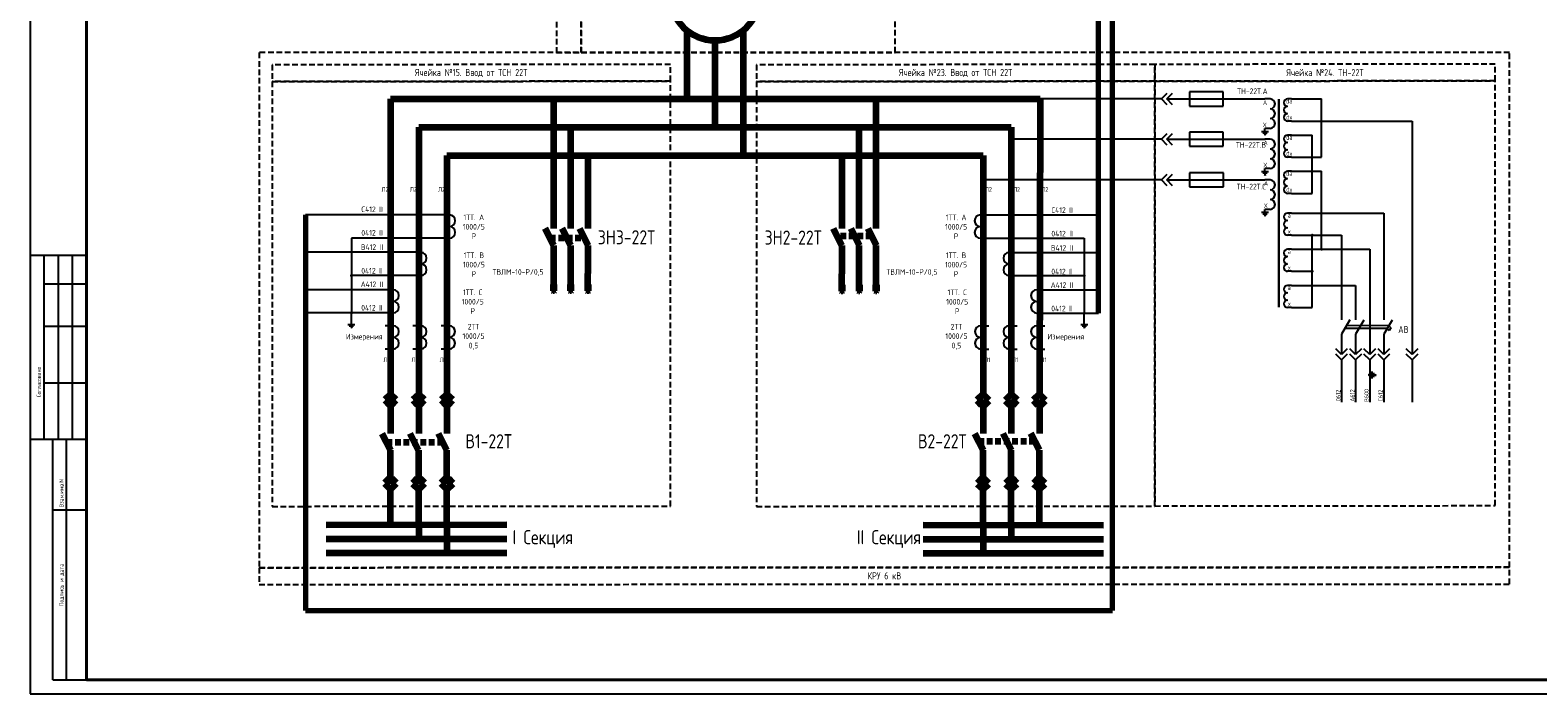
# Model space of a CAD drawing. Header units: millimetres. Extents: x 616 to 6446, y 2590 to 5711.
# Tile 2 of 50: x 1488 to 2022, y 3305 to 3540. Entities that reach past the tile are written whole.
import ezdxf

# ---------------------------------------------------------------- set-up
doc = ezdxf.new("R2010")
doc.units = ezdxf.units.MM
doc.linetypes.add('JIS_02_2.0', pattern=[3, 2, -1])
doc.styles.add('SIMPLEX', font='GOST.ttf', dxfattribs={"height": 5})

msp = doc.modelspace()

# ---------------------------------------------------------------- linework, layer by layer
at = {"lineweight": -2}
for p, q in [((1487.89, 3899.35), (1487.89, 3305.35)), ((1487.89, 3305.35), (2328.89, 3305.35))]:
    msp.add_line(p, q, dxfattribs=at)
at = {"lineweight": 40}
for p, q in [((1507.89, 3894.35), (1507.89, 3310.35)), ((1507.89, 3310.35), (2323.89, 3310.35))]:
    msp.add_line(p, q, dxfattribs=at)
at = {"lineweight": 70}
for p, q in [((1871.47, 3334.83), (1871.47, 3786.81)), ((1866.47, 3440.2), (1866.47, 3744.45)), ((1585.48, 3474.95), (1585.48, 3334.83)), ((1585.48, 3334.83), (1871.47, 3334.83))]:
    msp.add_line(p, q, dxfattribs=at)
at = {"color": 2, "lineweight": 100}
for p, q in [((1720.58, 3540.27), (1720.58, 3516.04)), ((1615.58, 3516.07), (1845.86, 3516.01)), ((1615.58, 3516.07), (1615.61, 3411.49)), ((1673.46, 3506.6), (1673.46, 3516.04)), ((1787.71, 3506.59), (1787.71, 3516.03)), ((1845.86, 3516.01), (1845.56, 3411.48)), ((1673.46, 3496.6), (1673.46, 3505.49)), ((1787.71, 3496.59), (1787.71, 3505.48)), ((1673.46, 3470.14), (1673.46, 3495.49)), ((1787.71, 3470.13), (1787.71, 3495.48)), ((1673.46, 3464.14), (1670.43, 3470.14)), ((1784.71, 3470.13), (1787.73, 3464.13)), ((1673.46, 3454.14), (1673.46, 3464.14)), ((1787.71, 3454.13), (1787.71, 3464.13)), ((1673.46, 3449.08), (1673.46, 3454.14)), ((1787.71, 3449.07), (1787.71, 3454.13)), ((1674.71, 3449.08), (1672.21, 3449.08)), ((1674.21, 3448.58), (1672.71, 3448.58)), ((1673.71, 3448.08), (1673.21, 3448.08)), ((1673.21, 3448.08), (1673.46, 3447.83)), ((1673.71, 3448.08), (1673.46, 3447.83)), ((1786.46, 3449.07), (1788.96, 3449.07)), ((1786.96, 3448.57), (1788.46, 3448.57)), ((1787.46, 3448.07), (1787.71, 3447.82)), ((1787.46, 3448.07), (1787.96, 3448.07)), ((1787.96, 3448.07), (1787.71, 3447.82)), ((1615.59, 3409.59), (1615.59, 3397.59)), ((1845.58, 3409.58), (1845.58, 3397.58)), ((1612.56, 3397.59), (1615.57, 3391.59)), ((1845.58, 3391.58), (1842.58, 3397.58)), ((1615.59, 3379.59), (1615.59, 3391.59)), ((1845.58, 3379.58), (1845.58, 3391.58)), ((1615.59, 3365.7), (1615.59, 3377.7)), ((1845.58, 3365.69), (1845.58, 3377.69)), ((1656.83, 3365.15), (1592.85, 3365.13)), ((1804.34, 3365.14), (1868.32, 3365.12))]:
    msp.add_line(p, q, dxfattribs=at)
at = {"color": 1, "lineweight": 100}
for p, q in [((1740.58, 3540.25), (1740.59, 3516.6)), ((1740.59, 3515.48), (1740.59, 3506.6)), ((1740.59, 3505.48), (1740.59, 3496.04)), ((1635.58, 3496.04), (1825.59, 3496.02)), ((1635.58, 3496.04), (1635.59, 3411.49)), ((1685.58, 3496.05), (1685.58, 3470.14)), ((1775.59, 3496.03), (1775.59, 3470.13)), ((1825.59, 3496.03), (1825.59, 3411.48)), ((1682.58, 3470.14), (1685.58, 3464.14)), ((1775.59, 3464.13), (1772.58, 3470.13)), ((1685.58, 3464.14), (1685.58, 3454.14)), ((1775.59, 3464.13), (1775.59, 3454.13)), ((1685.58, 3449.08), (1685.58, 3454.14)), ((1775.59, 3449.07), (1775.59, 3454.13)), ((1686.83, 3449.08), (1684.33, 3449.08)), ((1686.33, 3448.58), (1684.83, 3448.58)), ((1685.83, 3448.08), (1685.33, 3448.08)), ((1685.33, 3448.08), (1685.58, 3447.83)), ((1685.83, 3448.08), (1685.58, 3447.83)), ((1774.34, 3449.07), (1776.84, 3449.07)), ((1774.84, 3448.57), (1776.34, 3448.57)), ((1775.34, 3448.07), (1775.59, 3447.82)), ((1775.34, 3448.07), (1775.84, 3448.07)), ((1775.84, 3448.07), (1775.59, 3447.82)), ((1635.59, 3409.59), (1635.59, 3397.59)), ((1825.59, 3409.58), (1825.58, 3397.58)), ((1635.59, 3391.59), (1632.56, 3397.59)), ((1822.56, 3397.58), (1825.58, 3391.58)), ((1635.59, 3379.59), (1635.59, 3391.59)), ((1825.59, 3379.58), (1825.58, 3391.58)), ((1635.59, 3365.7), (1635.59, 3377.7)), ((1825.59, 3365.69), (1825.58, 3377.69)), ((1635.59, 3364.58), (1635.59, 3360.71)), ((1825.59, 3364.57), (1825.59, 3360.7)), ((1635.59, 3359.59), (1635.59, 3355.15)), ((1825.59, 3359.58), (1825.59, 3355.14)), ((1656.83, 3355.15), (1592.85, 3355.14)), ((1804.34, 3355.14), (1868.32, 3355.13))]:
    msp.add_line(p, q, dxfattribs=at)
at = {"color": 3, "lineweight": 100}
for p, q in [((1730.58, 3536.68), (1730.59, 3516.61)), ((1730.59, 3515.5), (1730.59, 3506.06)), ((1625.58, 3506.05), (1835.59, 3506.04)), ((1625.58, 3506.05), (1625.59, 3411.49)), ((1679.46, 3496.6), (1679.46, 3506.04)), ((1781.71, 3496.59), (1781.71, 3506.03)), ((1835.59, 3506.04), (1835.58, 3411.48)), ((1679.46, 3470.14), (1679.46, 3495.49)), ((1781.71, 3470.13), (1781.71, 3495.48)), ((1679.46, 3464.14), (1676.46, 3470.14)), ((1778.71, 3470.13), (1781.71, 3464.13)), ((1679.46, 3454.14), (1679.46, 3464.14)), ((1781.71, 3454.13), (1781.71, 3464.13)), ((1679.46, 3449.08), (1679.46, 3454.14)), ((1781.71, 3449.07), (1781.71, 3454.13)), ((1680.71, 3449.08), (1678.21, 3449.08)), ((1680.21, 3448.58), (1678.71, 3448.58)), ((1679.71, 3448.08), (1679.21, 3448.08)), ((1679.21, 3448.08), (1679.46, 3447.83)), ((1679.71, 3448.08), (1679.46, 3447.83)), ((1780.46, 3449.07), (1782.96, 3449.07)), ((1780.96, 3448.57), (1782.46, 3448.57)), ((1781.46, 3448.07), (1781.71, 3447.82)), ((1781.46, 3448.07), (1781.96, 3448.07)), ((1781.96, 3448.07), (1781.71, 3447.82)), ((1625.58, 3409.59), (1625.58, 3397.59)), ((1835.59, 3409.58), (1835.59, 3397.58)), ((1625.56, 3391.59), (1622.56, 3397.59)), ((1832.58, 3397.58), (1835.58, 3391.58)), ((1625.58, 3379.59), (1625.58, 3391.59)), ((1835.59, 3379.58), (1835.59, 3391.58)), ((1625.58, 3365.7), (1625.58, 3377.7)), ((1835.59, 3365.69), (1835.59, 3377.69)), ((1625.58, 3364.58), (1625.58, 3360.15)), ((1835.59, 3364.57), (1835.59, 3360.14)), ((1656.83, 3360.15), (1592.85, 3360.15)), ((1804.34, 3360.14), (1868.32, 3360.14))]:
    msp.add_line(p, q, dxfattribs=at)
at = {"color": 2}
for p, q in [((1888.84, 3516.01), (1845.59, 3516.01)), ((1890.74, 3516.01), (1925.51, 3516)), ((1934.87, 3516), (1945.57, 3516)), ((1934.87, 3449.97), (1957.62, 3449.97)), ((1957.62, 3449.97), (1957.62, 3437.78)), ((1957.62, 3432.66), (1957.62, 3425.52))]:
    msp.add_line(p, q, dxfattribs=at)
for p, q in [((1888.84, 3516.01), (1890.81, 3518.07)), ((1890.81, 3513.94), (1888.84, 3516.01)), ((1890.74, 3516.01), (1892.7, 3518.07)), ((1892.7, 3513.94), (1890.74, 3516.01)), ((1898.74, 3518.51), (1898.74, 3513.51)), ((1910.74, 3518.51), (1898.74, 3518.51)), ((1910.74, 3513.51), (1910.74, 3518.51)), ((1927.34, 3516), (1925.51, 3516)), ((1934.87, 3516), (1933.46, 3516)), ((1945.57, 3495.39), (1945.57, 3516)), ((1898.74, 3513.51), (1910.74, 3513.51)), ((1927.34, 3505.59), (1925.51, 3505.59)), ((1925.51, 3504.53), (1925.51, 3505.59)), ((1934.87, 3508.19), (1933.46, 3508.19)), ((1934.87, 3508.19), (1977.62, 3508.19)), ((1977.62, 3508.19), (1977.62, 3425.52)), ((1888.84, 3501.76), (1890.81, 3503.82)), ((1890.81, 3499.7), (1888.84, 3501.76)), ((1890.74, 3501.76), (1892.7, 3503.82)), ((1892.7, 3499.7), (1890.74, 3501.76)), ((1898.74, 3504.26), (1898.74, 3499.26)), ((1910.74, 3504.26), (1898.74, 3504.26)), ((1910.74, 3499.26), (1910.74, 3504.26)), ((1924.26, 3504.53), (1926.76, 3504.53)), ((1924.76, 3504.03), (1926.26, 3504.03)), ((1925.26, 3503.53), (1925.51, 3503.28)), ((1925.26, 3503.53), (1925.76, 3503.53)), ((1925.76, 3503.53), (1925.51, 3503.28)), ((1927.34, 3501.76), (1925.51, 3501.76)), ((1934.87, 3503.19), (1933.46, 3503.19)), ((1942.27, 3482.58), (1942.27, 3503.19)), ((1898.74, 3499.26), (1910.74, 3499.26)), ((1934.87, 3495.39), (1933.46, 3495.39)), ((1934.87, 3495.39), (1945.57, 3495.39)), ((1888.84, 3487.33), (1890.81, 3489.39)), ((1890.74, 3487.33), (1892.7, 3489.39)), ((1898.79, 3489.83), (1898.79, 3484.83)), ((1910.79, 3489.83), (1898.79, 3489.83)), ((1910.79, 3484.83), (1910.79, 3489.83)), ((1924.26, 3490.29), (1926.76, 3490.29)), ((1924.76, 3489.79), (1926.26, 3489.79)), ((1925.26, 3489.29), (1925.51, 3489.03)), ((1925.26, 3489.29), (1925.76, 3489.29)), ((1927.34, 3491.35), (1925.51, 3491.35)), ((1925.51, 3490.29), (1925.51, 3491.35)), ((1925.76, 3489.29), (1925.51, 3489.03)), ((1934.87, 3490.39), (1933.46, 3490.39)), ((1945.57, 3462.78), (1945.57, 3490.39)), ((1890.81, 3485.27), (1888.84, 3487.33)), ((1892.7, 3485.27), (1890.74, 3487.33)), ((1898.79, 3484.83), (1910.79, 3484.83)), ((1927.34, 3487.33), (1925.51, 3487.33)), ((1934.87, 3482.58), (1933.46, 3482.58)), ((1934.87, 3482.58), (1942.27, 3482.58)), ((1633.67, 3474.95), (1585.48, 3474.95)), ((1636.51, 3474.95), (1633.67, 3474.95)), ((1824.66, 3474.94), (1827.5, 3474.94)), ((1827.5, 3474.94), (1866.47, 3474.94)), ((1924.26, 3475.86), (1926.76, 3475.86)), ((1924.76, 3475.36), (1926.26, 3475.36)), ((1925.26, 3474.86), (1925.51, 3474.61)), ((1925.26, 3474.86), (1925.76, 3474.86)), ((1927.34, 3476.92), (1925.51, 3476.92)), ((1925.51, 3475.86), (1925.51, 3476.92)), ((1925.76, 3474.86), (1925.51, 3474.61)), ((1934.87, 3475.58), (1933.46, 3475.58)), ((1934.87, 3467.78), (1933.46, 3467.78)), ((1934.87, 3467.78), (1952.62, 3467.78)), ((1942.27, 3442.16), (1942.27, 3467.78)), ((1952.62, 3467.78), (1952.62, 3437.78)), ((1633.67, 3466.7), (1601.73, 3466.7)), ((1601.73, 3466.7), (1601.73, 3440.21)), ((1636.51, 3466.7), (1633.67, 3466.7)), ((1824.66, 3466.69), (1827.5, 3466.69)), ((1827.5, 3466.69), (1861.47, 3466.69)), ((1861.47, 3466.69), (1861.47, 3440.2)), ((1934.87, 3462.78), (1933.46, 3462.78)), ((1507.89, 3460.53), (1487.89, 3460.53)), ((1492.89, 3395.53), (1492.89, 3460.53)), ((1497.89, 3395.53), (1497.89, 3460.53)), ((1502.89, 3395.53), (1502.89, 3460.53)), ((1623.49, 3461.7), (1585.48, 3461.7)), ((1626.33, 3461.7), (1623.49, 3461.7)), ((1834.84, 3461.69), (1837.68, 3461.69)), ((1837.68, 3461.69), (1866.47, 3461.69)), ((1623.49, 3453.46), (1601.73, 3453.46)), ((1626.33, 3453.46), (1623.49, 3453.46)), ((1834.84, 3453.45), (1837.68, 3453.45)), ((1837.68, 3453.45), (1861.47, 3453.45)), ((1934.87, 3454.97), (1933.46, 3454.97)), ((1934.87, 3454.97), (1942.27, 3454.97)), ((1492.89, 3450.53), (1507.89, 3450.53)), ((1613.7, 3448.46), (1585.48, 3448.46)), ((1616.54, 3448.46), (1613.7, 3448.46)), ((1844.63, 3448.45), (1847.47, 3448.45)), ((1847.47, 3448.45), (1866.47, 3448.45)), ((1934.87, 3449.97), (1933.46, 3449.97)), ((1934.87, 3442.16), (1933.46, 3442.16)), ((1934.87, 3442.16), (1942.27, 3442.16)), ((1613.7, 3440.21), (1585.48, 3440.21)), ((1600.48, 3436.19), (1602.98, 3436.19)), ((1600.98, 3435.69), (1602.48, 3435.69)), ((1601.73, 3436.19), (1601.73, 3440.21)), ((1616.54, 3440.21), (1613.7, 3440.21)), ((1616.54, 3435.7), (1613.7, 3435.7)), ((1626.33, 3435.7), (1623.49, 3435.7)), ((1636.42, 3435.7), (1633.58, 3435.7)), ((1824.76, 3435.69), (1827.59, 3435.69)), ((1834.84, 3435.69), (1837.68, 3435.69)), ((1844.63, 3440.2), (1847.47, 3440.2)), ((1844.63, 3435.69), (1847.47, 3435.69)), ((1847.47, 3440.2), (1866.47, 3440.2)), ((1860.22, 3436.17), (1862.72, 3436.17)), ((1860.72, 3435.67), (1862.22, 3435.67)), ((1861.47, 3436.18), (1861.47, 3440.2)), ((1955.54, 3437.78), (1952.62, 3432.72)), ((1969.37, 3435.69), (1954.37, 3435.75)), ((1960.54, 3437.72), (1957.62, 3432.66)), ((1970.54, 3437.72), (1967.62, 3432.66)), ((1969.37, 3435.69), (1970.08, 3434.99)), ((1492.89, 3435.53), (1507.89, 3435.53)), ((1601.48, 3435.19), (1601.73, 3434.93)), ((1601.48, 3435.19), (1601.98, 3435.19)), ((1601.98, 3435.19), (1601.73, 3434.93)), ((1861.22, 3435.17), (1861.47, 3434.92)), ((1861.22, 3435.17), (1861.72, 3435.17)), ((1861.72, 3435.17), (1861.47, 3434.92)), ((1952.62, 3432.72), (1952.62, 3425.52)), ((1968.82, 3434.75), (1953.79, 3434.75)), ((1968.79, 3434.69), (1969.5, 3433.99)), ((1970.08, 3434.99), (1969.5, 3433.99)), ((1616.54, 3427.46), (1613.7, 3427.46)), ((1626.33, 3427.46), (1623.49, 3427.46)), ((1636.42, 3427.46), (1633.58, 3427.46)), ((1824.76, 3427.45), (1827.59, 3427.45)), ((1834.84, 3427.45), (1837.68, 3427.45)), ((1844.63, 3427.45), (1847.47, 3427.45)), ((1952.62, 3425.52), (1950.56, 3427.48)), ((1952.62, 3423.62), (1950.56, 3425.59)), ((1954.68, 3427.48), (1952.62, 3425.52)), ((1954.68, 3425.59), (1952.62, 3423.62)), ((1957.62, 3425.52), (1955.56, 3427.48)), ((1957.62, 3423.62), (1955.56, 3425.59)), ((1959.68, 3427.48), (1957.62, 3425.52)), ((1959.68, 3425.59), (1957.62, 3423.62)), ((1962.62, 3425.52), (1960.56, 3427.48)), ((1962.62, 3423.62), (1960.56, 3425.59)), ((1964.68, 3427.48), (1962.62, 3425.52)), ((1964.68, 3425.59), (1962.62, 3423.62)), ((1967.62, 3425.52), (1965.56, 3427.48)), ((1967.62, 3423.62), (1965.56, 3425.59)), ((1969.68, 3427.48), (1967.62, 3425.52)), ((1969.68, 3425.59), (1967.62, 3423.62)), ((1977.62, 3425.52), (1975.56, 3427.48)), ((1977.62, 3423.62), (1975.56, 3425.59)), ((1979.68, 3427.48), (1977.62, 3425.52)), ((1979.68, 3425.59), (1977.62, 3423.62)), ((1952.62, 3423.62), (1952.62, 3408.62)), ((1957.62, 3423.62), (1957.62, 3408.62)), ((1962.62, 3423.62), (1962.62, 3408.62)), ((1967.62, 3423.62), (1967.62, 3408.62)), ((1977.62, 3423.62), (1977.62, 3408.62)), ((1492.89, 3415.53), (1507.89, 3415.53)), ((1963.54, 3418.26), (1962.48, 3418.26)), ((1963.54, 3417.01), (1963.54, 3419.51)), ((1964.04, 3417.51), (1964.04, 3419.01)), ((1964.54, 3418.01), (1964.54, 3418.51)), ((1964.54, 3418.51), (1964.79, 3418.26)), ((1964.54, 3418.01), (1964.79, 3418.26)), ((1487.89, 3395.53), (1507.89, 3395.53)), ((1495.89, 3310.35), (1495.89, 3395.53)), ((1500.76, 3310.35), (1500.76, 3395.53)), ((1495.89, 3370.53), (1507.89, 3370.53)), ((1495.89, 3310.35), (1507.89, 3310.35))]:
    msp.add_line(p, q)
at = {"color": 3}
for p, q in [((1888.84, 3501.76), (1835.59, 3501.76)), ((1890.74, 3501.76), (1925.51, 3501.76)), ((1934.87, 3503.19), (1942.27, 3503.19)), ((1934.87, 3462.78), (1962.62, 3462.78)), ((1962.62, 3462.78), (1962.62, 3425.52))]:
    msp.add_line(p, q, dxfattribs=at)
at = {"color": 1}
for p, q in [((1934.87, 3490.39), (1945.57, 3490.39)), ((1888.84, 3487.33), (1825.59, 3487.33)), ((1890.74, 3487.33), (1925.51, 3487.33)), ((1934.87, 3475.58), (1967.62, 3475.58)), ((1967.62, 3475.58), (1967.62, 3437.78)), ((1967.62, 3432.66), (1967.62, 3425.52))]:
    msp.add_line(p, q, dxfattribs=at)
at = {"linetype": 'JIS_02_2.0', "lineweight": 100}
for p, q in [((1672.09, 3466.86), (1683.94, 3466.86)), ((1786.08, 3467.42), (1774.23, 3467.42)), ((1634.22, 3394.31), (1614.21, 3394.31)), ((1823.93, 3394.87), (1843.94, 3394.87))]:
    msp.add_line(p, q, dxfattribs=at)
at = {"lineweight": 100}
for p, q in [((1615.59, 3411.49), (1613.53, 3409.52)), ((1615.59, 3409.59), (1613.53, 3407.63)), ((1617.65, 3409.52), (1615.59, 3411.49)), ((1617.65, 3407.63), (1615.59, 3409.59)), ((1625.58, 3411.49), (1623.52, 3409.52)), ((1625.58, 3409.59), (1623.52, 3407.63)), ((1627.65, 3409.52), (1625.58, 3411.49)), ((1627.65, 3407.63), (1625.58, 3409.59)), ((1635.59, 3411.49), (1633.52, 3409.52)), ((1635.59, 3409.59), (1633.52, 3407.63)), ((1637.65, 3409.52), (1635.59, 3411.49)), ((1637.65, 3407.63), (1635.59, 3409.59)), ((1823.52, 3409.51), (1825.59, 3411.48)), ((1823.52, 3407.62), (1825.59, 3409.58)), ((1825.59, 3411.48), (1827.65, 3409.51)), ((1825.59, 3409.58), (1827.65, 3407.62)), ((1833.52, 3409.51), (1835.59, 3411.48)), ((1833.52, 3407.62), (1835.59, 3409.58)), ((1835.59, 3411.48), (1837.65, 3409.51)), ((1835.59, 3409.58), (1837.65, 3407.62)), ((1843.52, 3409.51), (1845.58, 3411.48)), ((1843.52, 3407.62), (1845.58, 3409.58)), ((1845.58, 3411.48), (1847.64, 3409.51)), ((1845.58, 3409.58), (1847.64, 3407.62)), ((1615.59, 3379.59), (1613.53, 3381.56)), ((1615.59, 3377.7), (1613.53, 3379.66)), ((1617.65, 3381.56), (1615.59, 3379.59)), ((1617.65, 3379.66), (1615.59, 3377.7)), ((1625.58, 3379.59), (1623.52, 3381.56)), ((1625.58, 3377.7), (1623.52, 3379.66)), ((1627.65, 3381.56), (1625.58, 3379.59)), ((1627.65, 3379.66), (1625.58, 3377.7)), ((1635.59, 3379.59), (1633.52, 3381.56)), ((1635.59, 3377.7), (1633.52, 3379.66)), ((1637.65, 3381.56), (1635.59, 3379.59)), ((1637.65, 3379.66), (1635.59, 3377.7)), ((1823.52, 3381.55), (1825.59, 3379.58)), ((1823.52, 3379.65), (1825.59, 3377.69)), ((1825.59, 3379.58), (1827.65, 3381.55)), ((1825.59, 3377.69), (1827.65, 3379.65)), ((1833.52, 3381.55), (1835.59, 3379.58)), ((1833.52, 3379.65), (1835.59, 3377.69)), ((1835.59, 3379.58), (1837.65, 3381.55)), ((1835.59, 3377.69), (1837.65, 3379.65)), ((1843.52, 3381.55), (1845.58, 3379.58)), ((1843.52, 3379.65), (1845.58, 3377.69)), ((1845.58, 3379.58), (1847.64, 3381.55)), ((1845.58, 3377.69), (1847.64, 3379.65))]:
    msp.add_line(p, q, dxfattribs=at)
at = {"color": 32, "linetype": 'JIS_02_2.0', "true_color": 0xcd6928}
for points in [[(1674.48, 3648.3), (1674.48, 3532.44), (1683.21, 3532.45), (1683.21, 3648.31)], [(1794.39, 3648.44), (1683.21, 3648.3), (1683.21, 3532.44), (1794.39, 3532.44)], [(2012.2, 3532.44), (1569.03, 3532.44), (1569.03, 3350.01), (2012.2, 3350.15)], [(1714.77, 3528.23), (1573.61, 3528.09), (1573.61, 3522.16), (1714.77, 3522.3)], [(1886.47, 3528.23), (1745.3, 3528.09), (1745.3, 3522.16), (1886.47, 3522.3)], [(2007.12, 3528.37), (1886.47, 3528.23), (1886.47, 3522.3), (2007.12, 3522.43)], [(1714.77, 3522.3), (1573.61, 3522.16), (1573.61, 3371.73), (1714.77, 3371.86)], [(1886.47, 3522.3), (1745.3, 3522.16), (1745.3, 3371.73), (1886.47, 3371.86)], [(2007.12, 3522.43), (1886.47, 3522.3), (1886.47, 3371.86), (2007.12, 3372)], [(2012.2, 3350.15), (1569.03, 3350.01), (1569.03, 3344.08), (2012.2, 3344.22)]]:
    msp.add_lwpolyline(points, close=True, dxfattribs=at)
at = {"color": 2, "lineweight": 100, "const_width": 0.45}
for points in [[(1673.73, 3516.04, -1), (1673.18, 3516.04, -1)], [(1720.31, 3516.04, -1), (1720.86, 3516.04, -1)], [(1787.44, 3516.03, 1), (1787.99, 3516.03, 1)], [(1615.86, 3365.7, -1), (1615.31, 3365.7, -1)], [(1845.31, 3365.69, 1), (1845.86, 3365.69, 1)]]:
    msp.add_lwpolyline(points, format="xyb", close=True, dxfattribs=at)
at = {"color": 2, "lineweight": 40, "const_width": 0.45}
msp.add_lwpolyline([(1846.14, 3516.01, 1), (1845.59, 3516.01, 1)], format="xyb", close=True, dxfattribs=at)
at = {"const_width": 0.75}
msp.add_lwpolyline([(1930.4, 3442.26), (1930.4, 3516)], dxfattribs=at)
at = {"color": 3, "lineweight": 100, "const_width": 0.45}
for points in [[(1679.73, 3506.04, -1), (1679.18, 3506.04, -1)], [(1730.31, 3506.06, -1), (1730.86, 3506.06, -1)], [(1781.44, 3506.03, 1), (1781.99, 3506.03, 1)], [(1625.86, 3360.15, 1), (1625.31, 3360.15, 1)], [(1835.31, 3360.14, -1), (1835.86, 3360.14, -1)]]:
    msp.add_lwpolyline(points, format="xyb", close=True, dxfattribs=at)
at = {"color": 3, "lineweight": 40, "const_width": 0.45}
msp.add_lwpolyline([(1835.86, 3501.76, 1), (1835.31, 3501.76, 1)], format="xyb", close=True, dxfattribs=at)
at = {"color": 1, "lineweight": 100, "const_width": 0.45}
for points in [[(1685.86, 3496.05, -1), (1685.31, 3496.05, -1)], [(1740.31, 3496.04, -1), (1740.86, 3496.04, -1)], [(1775.31, 3496.03, 1), (1775.86, 3496.03, 1)], [(1635.86, 3355.15, 1), (1635.31, 3355.15, 1)], [(1825.31, 3355.14, -1), (1825.86, 3355.14, -1)]]:
    msp.add_lwpolyline(points, format="xyb", close=True, dxfattribs=at)
at = {"color": 1, "lineweight": 40, "const_width": 0.45}
msp.add_lwpolyline([(1825.86, 3487.33, 1), (1825.31, 3487.33, 1)], format="xyb", close=True, dxfattribs=at)
at = {"lineweight": 50, "const_width": 0.45}
for points in [[(1615.59, 3482.04, -1), (1615.59, 3481.49, -1)], [(1625.59, 3482.04, -1), (1625.59, 3481.49, -1)], [(1635.59, 3482.04, -1), (1635.59, 3481.49, -1)], [(1825.59, 3482.03, 1), (1825.59, 3481.48, 1)], [(1835.59, 3482.03, 1), (1835.59, 3481.48, 1)], [(1845.58, 3482.03, 1), (1845.58, 3481.48, 1)], [(1942.27, 3468.05, 1), (1942.27, 3467.5, 1)], [(1945.57, 3463.05, 1), (1945.57, 3462.5, 1)], [(1601.73, 3453.73, 1), (1601.73, 3453.18, 1)], [(1861.47, 3453.72, 1), (1861.47, 3453.17, 1)], [(1942.27, 3455.25, 1), (1942.27, 3454.7, 1)], [(1601.73, 3440.49, 1), (1601.73, 3439.94, 1)], [(1861.47, 3440.48, 1), (1861.47, 3439.93, 1)], [(1615.58, 3421.76, -1), (1615.58, 3421.21, -1)], [(1625.58, 3421.76, -1), (1625.58, 3421.21, -1)], [(1635.58, 3421.76, -1), (1635.58, 3421.21, -1)], [(1825.59, 3421.75, 1), (1825.59, 3421.2, 1)], [(1835.59, 3421.75, 1), (1835.59, 3421.2, 1)], [(1845.59, 3421.75, 1), (1845.59, 3421.2, 1)], [(1962.48, 3418.54, 1), (1962.48, 3417.99, 1)]]:
    msp.add_lwpolyline(points, format="xyb", close=True, dxfattribs=at)
at = {"lineweight": 100}
msp.add_circle((1730.59, 3552.43), 15.75, dxfattribs=at)
at = {"color": 3, "lineweight": 100}
for centre, start, end in [((1730.46, 3516.06), 282.5893, 77.4107), ((1679.58, 3496.04), 102.5893, 257.4107), ((1781.59, 3496.03), 282.5893, 77.4107), ((1625.71, 3365.14), 102.5893, 257.4107), ((1835.46, 3365.13), 282.5893, 77.4107)]:
    msp.add_arc(centre, 0.571, start, end, dxfattribs=at)
at = {"color": 1, "lineweight": 100}
for centre, start, end in [((1740.46, 3516.04), 282.5893, 77.4107), ((1740.46, 3506.04), 282.5893, 77.4107), ((1635.71, 3365.14), 102.5893, 257.4107), ((1825.46, 3365.13), 282.5893, 77.4107), ((1635.71, 3360.15), 102.5893, 257.4107), ((1825.46, 3360.14), 282.5893, 77.4107)]:
    msp.add_arc(centre, 0.571, start, end, dxfattribs=at)
for centre, radius, start, end in [((1927.34, 3514.27), 1.73, 270, 90), ((1933.46, 3514.7), 1.3, 90, 270), ((1927.34, 3510.8), 1.73, 270, 90), ((1933.46, 3512.1), 1.3, 90, 270), ((1933.46, 3509.5), 1.3, 90, 270), ((1927.34, 3507.33), 1.73, 270, 90), ((1927.34, 3500.02), 1.73, 270, 90), ((1933.46, 3501.89), 1.3, 90, 270), ((1933.46, 3499.29), 1.3, 90, 270), ((1927.34, 3496.55), 1.73, 270, 90), ((1927.34, 3493.08), 1.73, 270, 90), ((1933.46, 3496.69), 1.3, 90, 270), ((1933.46, 3489.09), 1.3, 90, 270), ((1927.34, 3485.59), 1.73, 270, 90), ((1927.34, 3482.12), 1.73, 270, 90), ((1933.46, 3486.49), 1.3, 90, 270), ((1933.46, 3483.88), 1.3, 90, 270), ((1927.34, 3478.65), 1.73, 270, 90), ((1636.51, 3472.89), 2.06, 270, 90), ((1824.66, 3472.88), 2.06, 90, 270), ((1933.46, 3474.28), 1.3, 90, 270), ((1636.51, 3468.77), 2.06, 270, 90), ((1824.66, 3468.75), 2.06, 90, 270), ((1933.46, 3471.68), 1.3, 90, 270), ((1933.46, 3469.08), 1.3, 90, 270), ((1933.46, 3461.48), 1.3, 90, 270), ((1626.33, 3459.64), 2.06, 270, 90), ((1626.33, 3455.52), 2.06, 270, 90), ((1834.84, 3459.63), 2.06, 90, 270), ((1834.84, 3455.51), 2.06, 90, 270), ((1933.46, 3458.87), 1.3, 90, 270), ((1933.46, 3456.27), 1.3, 90, 270), ((1616.54, 3446.4), 2.06, 270, 90), ((1844.63, 3446.38), 2.06, 90, 270), ((1933.46, 3448.67), 1.3, 90, 270), ((1933.46, 3446.07), 1.3, 90, 270), ((1616.54, 3442.27), 2.06, 270, 90), ((1844.63, 3442.26), 2.06, 90, 270), ((1933.46, 3443.47), 1.3, 90, 270), ((1616.54, 3433.64), 2.06, 270, 90), ((1626.33, 3433.64), 2.06, 270, 90), ((1636.42, 3433.64), 2.06, 270, 90), ((1824.76, 3433.63), 2.06, 90, 270), ((1834.84, 3433.63), 2.06, 90, 270), ((1844.63, 3433.63), 2.06, 90, 270), ((1616.54, 3429.52), 2.06, 270, 90), ((1626.33, 3429.52), 2.06, 270, 90), ((1636.42, 3429.52), 2.06, 270, 90), ((1824.76, 3429.51), 2.06, 90, 270), ((1834.84, 3429.51), 2.06, 90, 270), ((1844.63, 3429.51), 2.06, 90, 270)]:
    msp.add_arc(centre, radius, start, end)
at = {"color": 2, "lineweight": 100}
for centre, start, end in [((1673.58, 3506.04), 102.5893, 257.4107), ((1787.59, 3506.03), 282.5893, 77.4107), ((1673.58, 3496.04), 102.5893, 257.4107), ((1787.59, 3496.03), 282.5893, 77.4107)]:
    msp.add_arc(centre, 0.571, start, end, dxfattribs=at)

# ---------------------------------------------------------------- texts
at = {"linetype": 'Continuous', "style": 'SIMPLEX'}
for s, p in [('Согласовано', (1491.72, 3410.41)), ('Взам.инв.N', (1499.72, 3371.41)), ('Подпись и дата', (1499.72, 3336.41))]:
    msp.add_text(s, height=1.5, rotation=90, dxfattribs=at).set_placement(p)
at = {"style": 'SIMPLEX'}
for s, insert, char_height, width, attachment_point in [('Ячейка №15. Ввод от ТСН 22Т', (1644.19, 3525.19), 2.5, 141.165, 5), ('Ячейка №23. Ввод от ТСН 22Т', (1815.89, 3525.19), 2.5, 141.165, 5), ('Ячейка №24. ТН-22Т', (1946.79, 3525.33), 2.5, 120.6519, 5), ('ТН-22Т.А', (1921.04, 3518.75), 2, 7.76, 5), ('da', (1934.12, 3515.21), 1.6, 3.0307, 5), ('A', (1925.52, 3514.71), 1.6, 2.9129, 5), ('dx', (1934.13, 3509.54), 1.6, 2.6333, 5), ('ТН-22Т.В', (1920.53, 3499.72), 2, 7.76, 5), ('A', (1925.74, 3500.52), 1.6, 2.9129, 5), ('da', (1934.12, 3502.41), 1.6, 3.0307, 5), ('dx', (1934.13, 3496.73), 1.6, 2.6333, 5), ('da', (1934.12, 3489.6), 1.6, 3.0307, 5), ('Л2', (1613.69, 3484), 1.6, 2.5247, 5), ('Л2', (1623.69, 3484), 1.6, 2.5247, 5), ('Л2', (1633.69, 3484), 1.6, 2.5247, 5), ('Л2', (1827.48, 3483.99), 1.6, 2.5247, 5), ('Л2', (1837.48, 3483.99), 1.6, 2.5247, 5), ('Л2', (1847.48, 3483.99), 1.6, 2.5247, 5), ('ТН-22Т.С', (1920.68, 3484.98), 2, 7.76, 5), ('A', (1925.9, 3486.09), 1.6, 2.9129, 5), ('dx', (1934.13, 3483.93), 1.6, 2.6333, 5), ('С412 II', (1609.07, 3476.92), 2, 15.7235, 5), ('1ТТ. А\\P1000/5 \\PР', (1645.12, 3470.75), 2, 9, 5), ('1ТТ. А\\P1000/5 \\PР', (1816.05, 3470.73), 2, 9, 5), ('С412 II', (1853.61, 3476.63), 2, 15.7235, 5), ('a', (1934.12, 3474.8), 1.6, 3.0307, 5), ('0412 II', (1609.06, 3468.61), 2, 15.747, 5), ('ЗН3-22Т', (1709.4, 3467.02), 5, 12.3276, 6), ('ЗН2-22Т', (1748.18, 3466.92), 5, 12.3276, 4), ('0412 II', (1853.6, 3468.32), 2, 15.747, 5), ('x', (1934.13, 3469.12), 1.6, 2.6333, 5), ('В412 II', (1609.05, 3463.53), 2, 15.7613, 5), ('В412 II', (1853.59, 3463.24), 2, 15.7613, 5), ('a', (1934.12, 3461.99), 1.6, 3.0307, 5), ('1ТТ. В\\P1000/5 \\PР', (1645.15, 3457.34), 2, 9, 5), ('1ТТ. В\\P1000/5 \\PР', (1816.02, 3457.33), 2, 9, 5), ('А412 II', (1609.04, 3450.37), 2, 15.799, 5), ('0412 II', (1609.04, 3455.17), 2, 15.785, 5), ('ТВЛМ-10-Р/0,5', (1660.8, 3454.5), 2, 9, 5), ('ТВЛМ-10-Р/0,5', (1800.37, 3454.49), 2, 9, 5), ('0412 II', (1853.58, 3454.88), 2, 15.785, 5), ('x', (1934.13, 3456.32), 1.6, 2.6333, 5), ('1ТТ. С\\P1000/5 \\PР', (1644.74, 3444.21), 2, 9, 5), ('1ТТ. С\\P1000/5 \\PР', (1816.43, 3444.19), 2, 9, 5), ('А412 II', (1853.57, 3450.09), 2, 15.799, 5), ('a', (1934.12, 3449.18), 1.6, 3.0307, 5), ('0412 II', (1609.02, 3442.07), 2, 15.8224, 5), ('0412 II', (1853.56, 3441.78), 2, 15.8224, 5), ('x', (1934.13, 3443.51), 1.6, 2.6333, 5), ('2ТТ\\P1000/5 \\P0,5', (1645.02, 3431.79), 2, 9, 5), ('2ТТ\\P1000/5 \\P0,5', (1816.15, 3431.78), 2, 9, 5), ('АВ', (1972.74, 3434.38), 2.5, 9.7, 4), ('Измерения', (1606.28, 3431.58), 2, 14.8523, 5), ('Измерения', (1854.89, 3431.57), 2, 14.8523, 5), ('Л1', (1614.14, 3423.64), 1.6, 2.5247, 5), ('Л1', (1624.14, 3423.64), 1.6, 2.5247, 5), ('Л1', (1634.14, 3423.64), 1.6, 2.5247, 5), ('Л1', (1827.03, 3423.63), 1.6, 2.5247, 5), ('Л1', (1837.03, 3423.63), 1.6, 2.5247, 5), ('Л1', (1847.03, 3423.63), 1.6, 2.5247, 5), ('В1-22Т', (1658.64, 3394.79), 5, 12.3276, 6), ('В2-22Т', (1802.53, 3394.78), 5, 12.3276, 4), ('I Секция', (1680.29, 3360.15), 5, 22.9158, 6), ('II Секция', (1780.89, 3360.14), 5, 22.9158, 4), ('КРУ 6 кВ', (1790.62, 3347.12), 2.5, 443.1737, 5)]:
    msp.add_mtext(s, dxfattribs=dict(at, insert=insert, char_height=char_height, width=width, attachment_point=attachment_point))
at = {"char_height": 1.6, "attachment_point": 5, "style": 'SIMPLEX'}
for s, insert, width, rotation in [('X', (1925.41, 3506.82), 2.6928, 180), ('X', (1925.63, 3492.63), 2.6928, 180), ('X', (1925.79, 3478.21), 2.6928, 180), ('0612', (1951.47, 3411.01), 4.7718, 90), ('А612', (1956.47, 3411.01), 4.7718, 90), ('В600', (1961.47, 3411.01), 4.7718, 90), ('С612', (1966.47, 3411.01), 4.7718, 90)]:
    msp.add_mtext(s, dxfattribs=dict(at, insert=insert, width=width, rotation=rotation))

doc.saveas('drawing.dxf')
